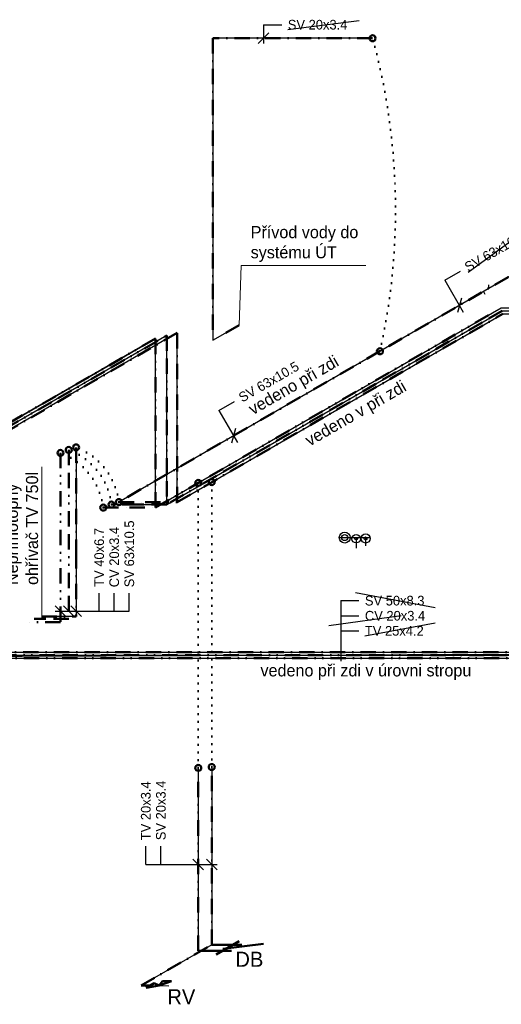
# Model space of a CAD drawing. Header units: millimetres. Extents: x -300186 to 535068, y -28581 to 763298.
# Tile 244 of 256: x -5745 to -1755, y 160502 to 168655. Entities that reach past the tile are written whole.
import ezdxf
from ezdxf.enums import TextEntityAlignment as Align

# ---------------------------------------------------------------- set-up
doc = ezdxf.new("R2010")
doc.units = ezdxf.units.MM
doc.header["$LTSCALE"] = 10
for name, pattern in [('DASHDOT', [25.4, 12.7, -6.35, 0, -6.35]), ('DIVIDE', [31.75, 12.7, -6.35, 0, -6.35, 0, -6.35]), ('DIVIDE3', [50.8, 12.7, -6.35, 12.7, -6.35, 0, -6.35, 0, -6.35]), ('DOT', [6.35, 0, -6.35])]:
    doc.linetypes.add(name, pattern=pattern)
doc.layers.add('netisk', color=30, linetype='Continuous', plot=False)
doc.layers.add('ZTI-DSP-stoupacky_stred', color=7, linetype='Continuous', plot=False)
for name, color, linetype in [('ZTI-DPS-potr_cirkulace-popis', 7, 'Continuous'), ('ZTI-DPS-potr_studena-popis', 7, 'Continuous'), ('ZTI-DSP-potr_studena-odkaz', 7, 'Continuous'), ('ZTI-DSP-potr_studena-popis', 7, 'Continuous')]:
    doc.layers.add(name, color=color, linetype=linetype)
for name, color, linetype, lineweight in [('ZTI-DSP-armatury', 7, 'Continuous', 50), ('ZTI-DSP-potr_cirkulace', 21, 'DIVIDE3', 50), ('ZTI-DSP-potr_studena', 5, 'DASHDOT', 50), ('ZTI-DSP-potr_tepla', 20, 'DIVIDE', 50), ('ZTI-DSP-rez_kanal_pomocne', 52, 'DOT', 50), ('ZTI-DSP-zar_predmety_ozn', 7, 'Continuous', 50), ('ZTI-stoupacky_voda', 7, 'Continuous', 50)]:
    doc.layers.add(name, color=color, linetype=linetype, lineweight=lineweight)
doc.styles.add('laplan', font='txt', dxfattribs={"height": 2})
doc.styles.add('laplan N', font='txt')
doc.styles.add('pivovarska', font='txt')
doc.dimstyles.new('pivovarska_100', dxfattribs={"dimscale": 100, "dimtxt": 2, "dimasz": 1.5, "dimexe": 2, "dimexo": 0, "dimgap": 1, "dimtad": 1, "dimdec": 0, "dimzin": 1, "dimtxsty": 'pivovarska', "dimblk": 'OBLIQUE', "dimcen": 2, "dimclrd": 256, "dimclre": 256, "dimclrt": 256, "dimadec": 0, "dimazin": 0, "dimtfac": 1, "dimtdec": 0, "dimtmove": 1, "dimatfit": 0, "dimfxl": 3, "dimfxlon": 1, "dimlwd": 13, "dimlwe": 13, "dimarcsym": 0})

# ---------------------------------------------------------------- blocks, each defined once
blk = doc.blocks.new('*U1487', base_point=(247824.3, 189010.6))
at = {"color": 0, "linetype": 'Continuous'}
for p, q in [((247652.2, 188955.6), (247842.7, 189065.6)), ((247779.1, 188985.6), (247604.1, 188985.6)), ((247865.7, 189035.6), (247690.7, 189035.6)), ((247707.8, 189002.1), (248044.4, 189042.5))]:
    blk.add_line(p, q, dxfattribs=at)
blk = doc.blocks.new('_OBLIQUE')
at = {"color": 0, "linetype": 'ByBlock'}
blk.add_line((-0.5, -0.5), (0.5, 0.5), dxfattribs=at)
blk = doc.blocks.new('*U1498', base_point=(254334, 190582.6))
at = {"color": 0, "linetype": 'Continuous'}
for p, q in [((254331.4, 190591.9), (254438.9, 190610.7)), ((254374, 190573.2), (254438.9, 190610.7)), ((254229, 190554.4), (254331.4, 190591.9)), ((254304, 190554.4), (254229, 190554.4)), ((254304, 190554.4), (254331.4, 190591.9)), ((254331.4, 190591.9), (254374, 190573.2))]:
    blk.add_line(p, q, dxfattribs=at)
blk = doc.blocks.new('*U1499')
at = {"color": 0, "linetype": 'Continuous', "lineweight": -2}
blk.add_circle((0, 0), 50, dxfattribs=at)
at = {"layer": 'ZTI-DSP-stoupacky_stred', "linetype": 'Continuous'}
blk.add_lwpolyline([(0, 0), (0, 0)], dxfattribs=at)
blk = doc.blocks.new('*U1500')
at = {"color": 0, "linetype": 'Continuous', "lineweight": -2}
blk.add_circle((0, 0), 50, dxfattribs=at)
at = {"layer": 'ZTI-DSP-stoupacky_stred', "linetype": 'Continuous'}
blk.add_lwpolyline([(0, 0), (0, 0)], dxfattribs=at)
blk = doc.blocks.new('*U1501')
at = {"color": 0, "linetype": 'Continuous', "lineweight": -2}
blk.add_circle((0, 0), 50, dxfattribs=at)
at = {"layer": 'ZTI-DSP-stoupacky_stred', "linetype": 'Continuous'}
blk.add_lwpolyline([(0, 0), (0, 0)], dxfattribs=at)
blk = doc.blocks.new('*U1502')
at = {"color": 0, "linetype": 'Continuous', "lineweight": -2}
blk.add_circle((0, 0), 50, dxfattribs=at)
at = {"layer": 'ZTI-DSP-stoupacky_stred', "linetype": 'Continuous'}
blk.add_lwpolyline([(0, 0), (0, 0)], dxfattribs=at)
blk = doc.blocks.new('*U1503')
at = {"color": 0, "linetype": 'Continuous', "lineweight": -2}
blk.add_circle((0, 0), 50, dxfattribs=at)
at = {"layer": 'ZTI-DSP-stoupacky_stred', "linetype": 'Continuous'}
blk.add_lwpolyline([(0, 0), (0, 0)], dxfattribs=at)
blk = doc.blocks.new('*U1504')
at = {"color": 0, "linetype": 'Continuous', "lineweight": -2}
blk.add_circle((0, 0), 50, dxfattribs=at)
at = {"layer": 'ZTI-DSP-stoupacky_stred', "linetype": 'Continuous'}
blk.add_lwpolyline([(0, 0), (0, 0)], dxfattribs=at)
blk = doc.blocks.new('*U1598')
at = {"color": 0, "linetype": 'Continuous', "lineweight": -2}
blk.add_circle((0, 0), 50, dxfattribs=at)
at = {"layer": 'ZTI-DSP-stoupacky_stred', "linetype": 'Continuous'}
blk.add_lwpolyline([(0, 0), (0, 0)], dxfattribs=at)
blk = doc.blocks.new('*U1599')
at = {"color": 0, "linetype": 'Continuous', "lineweight": -2}
blk.add_circle((0, 0), 50, dxfattribs=at)
at = {"layer": 'ZTI-DSP-stoupacky_stred', "linetype": 'Continuous'}
blk.add_lwpolyline([(0, 0), (0, 0)], dxfattribs=at)
blk = doc.blocks.new('*U1600')
at = {"color": 0, "linetype": 'Continuous', "lineweight": -2}
blk.add_circle((0, 0), 50, dxfattribs=at)
at = {"layer": 'ZTI-DSP-stoupacky_stred', "linetype": 'Continuous'}
blk.add_lwpolyline([(0, 0), (0, 0)], dxfattribs=at)
blk = doc.blocks.new('*U1601')
at = {"color": 0, "linetype": 'Continuous', "lineweight": -2}
blk.add_circle((0, 0), 50, dxfattribs=at)
at = {"layer": 'ZTI-DSP-stoupacky_stred', "linetype": 'Continuous'}
blk.add_lwpolyline([(0, 0), (0, 0)], dxfattribs=at)
blk = doc.blocks.new('*U1602')
at = {"color": 0, "linetype": 'Continuous', "lineweight": -2}
blk.add_circle((0, 0), 50, dxfattribs=at)
at = {"layer": 'ZTI-DSP-stoupacky_stred', "linetype": 'Continuous'}
blk.add_lwpolyline([(0, 0), (0, 0)], dxfattribs=at)
blk = doc.blocks.new('*U1603')
at = {"color": 0, "linetype": 'Continuous', "lineweight": -2}
blk.add_circle((0, 0), 50, dxfattribs=at)
at = {"layer": 'ZTI-DSP-stoupacky_stred', "linetype": 'Continuous'}
blk.add_lwpolyline([(0, 0), (0, 0)], dxfattribs=at)

msp = doc.modelspace()

# ---------------------------------------------------------------- linework, layer by layer
at = {"layer": 'netisk', "lineweight": -3}
for points in [[(-3523.945, 168573.254), (-2932.274, 168647.726)], [(-2821.96, 168500.574), (-4143.882, 168500.574), (-4143.882, 166000.574), (-3927.376, 166125.574)], [(-812.606, 167158.179), (-597.844, 167158.179), (-4923.32, 164660.864)], [(-1903.482, 166404.368), (-1890.982, 166382.718)], [(-1860.268, 166458.185), (-1860.268, 166433.185)], [(-4619.896, 164614.914), (-1755.263, 166268.81), (2483.038, 166268.81), (2483.038, 164793.81), (3389.594, 165317.21)], [(-4526.594, 164639.914), (-1748.564, 166243.81), (2504.737, 166243.81), (2504.737, 164768.81), (4220.991, 165759.69), (4155.991, 165759.69)], [(-4440.308, 164660.864), (-1741.866, 166218.81), (2526.436, 166218.81), (2526.436, 164743.81), (2740.193, 164867.223)], [(-4619.896, 164614.914), (-4619.896, 166014.914), (-9205.928, 163367.167), (-719.325, 163367.167)], [(9580.675, 163442.167), (-9205.928, 163367.167), (-4619.896, 166014.914)], [(-4984.607, 164639.914), (-4526.594, 164639.914), (-4526.594, 166039.914), (-9112.627, 163392.167), (2359.024, 163392.167), (2359.024, 163367.167)], [(-4440.308, 164660.864), (-4440.308, 166060.864), (-9019.325, 163417.167), (-694.325, 163417.167)], [(-5277.429, 165113.389), (-5277.429, 163713.389), (-5563.681, 163713.389)], [(-5277.429, 165113.389), (-5277.429, 163713.389)], [(-3097.66, 164366.527), (-2842.16, 164366.527)], [(-2957.66, 164366.527), (-2957.66, 164278.082)], [(-2879.66, 164366.527), (-2879.66, 164297.169)], [(-2304.299, 163784.454), (-2962.093, 163908.851)], [(-3184.726, 163638.431), (-2586.031, 163720.273)], [(-2885.379, 163554.352), (-2304.299, 163659.454)], [(-4153.882, 162466.444), (-4153.882, 160995.312), (-4739.506, 160657.202), (-4508.999, 160654.135)], [(-4265.485, 162459.746), (-4265.485, 160945.312), (-4165.485, 160945.312)]]:
    msp.add_lwpolyline(points, dxfattribs=at)
at = {"layer": 'netisk', "lineweight": -3, "elevation": 159.59}
msp.add_lwpolyline([(-2030.132, 166564.095), (-1435.287, 166997.88)], dxfattribs=at)
at = {"layer": 'netisk', "lineweight": -3}
for centre, radius in [((-3052.66, 164366.527), 45), ((-3052.66, 164366.527), 25), ((-2957.66, 164357.305), 35), ((-2957.66, 164357.305), 10), ((-2879.66, 164359.027), 37.5), ((-2879.66, 164359.027), 12.5)]:
    msp.add_circle(centre, radius, dxfattribs=at)
at = {"layer": 'ZTI-DPS-potr_cirkulace-popis', "color": 40}
for p, q in [((-3723.945, 168613.254), (-3573.945, 168613.254)), ((-5087.036, 163756.356), (-5087.036, 163906.356)), ((-3085.379, 163594.352), (-2935.379, 163594.352)), ((-4575.637, 161660.741), (-4575.637, 161810.741))]:
    msp.add_line(p, q, dxfattribs=at)
at = {"layer": 'ZTI-DPS-potr_cirkulace-popis'}
for p, q in [((-3723.945, 168613.254), (-3723.945, 168456.38)), ((-3723.945, 168613.254), (-3573.945, 168613.254)), ((-3679.751, 168544.768), (-3768.139, 168456.38)), ((-2223.337, 166498.736, 159.59), (-2093.433, 166573.736, 159.59)), ((-2223.337, 166498.736, 159.59), (-2070.15, 166233.409, 159.59)), ((-2086.335, 166349.829), (-2118.687, 166229.089)), ((-4094.442, 165418.453, 159.59), (-3964.538, 165493.453, 159.59)), ((-4094.442, 165418.453, 159.59), (-3941.256, 165153.126, 159.59)), ((-3957.44, 165269.546), (-3989.792, 165148.805)), ((-5087.036, 163756.356), (-5087.036, 163906.356)), ((-4962.036, 163756.356), (-4962.036, 163906.356)), ((-4837.036, 163756.356), (-4837.036, 163906.356)), ((-5362.822, 163712.162), (-5451.211, 163800.55)), ((-5294.521, 163712.162), (-5382.909, 163800.55)), ((-5233.235, 163712.162), (-5321.623, 163800.55)), ((-3085.379, 163844.352), (-3085.379, 163342.167)), ((-3085.379, 163844.352), (-2935.379, 163844.352)), ((-5451.211, 163756.356), (-4837.036, 163756.356)), ((-3085.379, 163719.352), (-2935.379, 163719.352)), ((-3085.379, 163594.352), (-2935.379, 163594.352)), ((-4700.637, 161660.741), (-4700.637, 161810.741)), ((-4575.637, 161660.741), (-4575.637, 161810.741)), ((-4309.679, 161704.935), (-4221.291, 161616.547)), ((-4198.077, 161704.935), (-4109.688, 161616.547)), ((-4700.637, 161660.741), (-4109.688, 161660.741))]:
    msp.add_line(p, q, dxfattribs=at)
at = {"layer": 'ZTI-DSP-potr_cirkulace'}
for points in [[(-1748.564, 166243.81), (-4526.594, 164639.914)], [(-9112.627, 163392.167), (-4526.594, 166039.914)], [(-4526.594, 166039.914), (-4526.594, 164639.914)], [(-5338.715, 165092.439), (-5338.715, 163692.439)], [(-4768.101, 164639.914), (-4984.607, 164639.914)], [(-4526.594, 164639.914), (-4768.101, 164639.914)], [(-5338.715, 163692.439), (-5624.967, 163692.439)], [(2359.024, 163392.167), (-9112.627, 163392.167)]]:
    msp.add_lwpolyline(points, dxfattribs=at)
at = {"layer": 'ZTI-DSP-potr_studena'}
for points in [[(-2821.96, 168500.574), (-4143.882, 168500.574)], [(-4143.882, 168500.574), (-4143.882, 166000.574)], [(-597.844, 167158.179), (-2760.582, 165909.521)], [(-4440.308, 164660.864), (-1741.866, 166218.81)], [(-3927.376, 166125.574), (-4143.882, 166000.574)], [(-4440.308, 166060.864), (-9019.325, 163417.167)], [(-4440.308, 164660.864), (-4440.308, 166060.864)], [(-2760.582, 165909.521), (-4923.32, 164660.864)], [(-5277.429, 165113.389), (-5277.429, 164238.93)], [(-4923.32, 164660.864), (-4706.814, 164660.864)], [(-4706.814, 164660.864), (-4440.308, 164660.864)], [(-5277.429, 164238.93), (-5277.429, 163713.389)], [(-5563.681, 163713.389), (-5277.429, 163713.389)], [(-5357.017, 163701.353), (-5357.017, 163701.353)], [(-9019.325, 163417.167), (-694.325, 163417.167)], [(-4153.882, 160995.312), (-4153.882, 162466.444)], [(-4739.506, 160657.202), (-4153.882, 160995.312)], [(-4153.882, 160995.312), (-4078.882, 160995.312)], [(-4739.506, 160657.202), (-4664.506, 160657.202)]]:
    msp.add_lwpolyline(points, dxfattribs=at)
at = {"layer": 'ZTI-DSP-potr_tepla'}
for points in [[(-4172.247, 164873.364), (-1755.263, 166268.81)], [(-4619.896, 166014.914), (-9205.928, 163367.167)], [(-4619.896, 164614.914), (-4619.896, 166014.914)], [(-5407.017, 165067.439), (-5407.017, 163667.439)], [(-4619.896, 164614.914), (-4172.247, 164873.364)], [(-5052.908, 164614.914), (-4836.402, 164614.914)], [(-4836.402, 164614.914), (-4619.896, 164614.914)], [(-5407.017, 163667.439), (-5693.268, 163667.439)], [(-9205.928, 163367.167), (2359.024, 163367.167)], [(-4265.485, 160945.312), (-4265.485, 162459.746)], [(-4265.485, 160945.312), (-4165.485, 160945.312)]]:
    msp.add_lwpolyline(points, dxfattribs=at)
at = {"layer": 'ZTI-DSP-rez_kanal_pomocne'}
for points in [[(-2821.96, 168500.574, -0.12212818), (-2760.582, 165909.521)], [(-5338.715, 165092.439, -0.27854051), (-4984.607, 164639.914)], [(-5277.429, 165113.389, -0.27854051), (-4923.32, 164660.864)], [(-5407.017, 165067.439, -0.27854051), (-5052.908, 164614.914)]]:
    msp.add_lwpolyline(points, format="xyb", dxfattribs=at)
for points in [[(-4265.485, 162459.746), (-4265.485, 164819.533)], [(-4153.882, 162466.444), (-4153.882, 164826.232)]]:
    msp.add_lwpolyline(points, dxfattribs=at)

# ---------------------------------------------------------------- block references
at = {"layer": 'ZTI-DSP-armatury'}
msp.add_blockref('*U1487', (-3945.368, 160970.312), dxfattribs=at)
at = {"layer": 'ZTI-DSP-armatury', "rotation": 180}
msp.add_blockref('*U1498', (-4592.018, 160666.577), dxfattribs=at)
at = {"layer": 'ZTI-stoupacky_voda', "xscale": 0.5, "yscale": 0.5, "zscale": 0.5, "rotation": 179.9999999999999}
for name, p in [('*U1500', (-2821.96, 168500.574)), ('*U1499', (-2760.582, 165909.521)), ('*U1603', (-5407.017, 165067.439)), ('*U1601', (-5338.715, 165092.439)), ('*U1599', (-5277.429, 165113.389)), ('*U1501', (-4153.882, 164826.232)), ('*U1502', (-4265.485, 164819.533)), ('*U1598', (-4923.32, 164660.864)), ('*U1602', (-5052.908, 164614.914)), ('*U1600', (-4984.607, 164639.914)), ('*U1504', (-4265.485, 162459.746)), ('*U1503', (-4153.882, 162466.444))]:
    msp.add_blockref(name, p, dxfattribs=at)

# ---------------------------------------------------------------- texts
at = {"layer": 'ZTI-DPS-potr_studena-popis', "style": 'laplan'}
for s, p in [('SV 20x3.4', (-3523.945, 168613.254)), ('SV 50x8.3', (-2885.379, 163844.352)), ('CV 20x3.4', (-2885.379, 163719.352)), ('TV 25x4.2', (-2885.379, 163594.352))]:
    msp.add_text(s, height=80, dxfattribs=at).set_placement(p, align=Align.MIDDLE_LEFT)
for s, rotation, p in [('SV 63x10.5', 30, (-2050.132, 166598.736, 159.59)), ('SV 63x10.5', 30, (-3921.237, 165518.453, 159.59)), ('SV 63x10.5', 90, (-4837.036, 163955.328)), ('TV 40x6.7', 90, (-5087.036, 163958.757)), ('CV 20x3.4', 90, (-4962.036, 163955.328)), ('TV 20x3.4', 90, (-4700.637, 161860.741)), ('SV 20x3.4', 90, (-4575.637, 161860.741))]:
    msp.add_text(s, height=80, rotation=rotation, dxfattribs=at).set_placement(p, align=Align.MIDDLE_LEFT)
at = {"layer": 'ZTI-DPS-potr_studena-popis', "color": 0, "style": 'laplan'}
for s, p in [('vedeno při zdi', (-3837.961, 165422.092)), ('vedeno v při zdi', (-3368.624, 165162.949))]:
    msp.add_text(s, height=100, rotation=30, dxfattribs=at).set_placement(p, align=Align.MIDDLE_LEFT)
msp.add_text('vedeno při zdi v úrovni stropu', height=100, dxfattribs=at).set_placement((-3750.311, 163267.167), align=Align.MIDDLE_LEFT)
at = {"layer": 'ZTI-DSP-potr_studena-popis', "insert": (-3831.594, 166648.802), "char_height": 100, "width": 1076.63637, "attachment_point": 7, "style": 'laplan N'}
msp.add_mtext('Přívod vody do systému ÚT', dxfattribs=at)
at = {"layer": 'ZTI-DSP-potr_studena-popis', "insert": (-5591.342, 163973.858), "char_height": 100, "width": 1076.63637, "attachment_point": 7, "rotation": 90, "style": 'laplan N'}
msp.add_mtext('Nepřímotopný ohřívač TV 750l', dxfattribs=at)
at = {"layer": 'ZTI-DSP-zar_predmety_ozn', "style": 'laplan N'}
for s, p in [('DB', (-3842.545, 160874.91)), ('RV', (-4405.822, 160564.577))]:
    msp.add_text(s, height=125, dxfattribs=at).set_placement(p, align=Align.MIDDLE_CENTER)

# ---------------------------------------------------------------- leaders
at = {"layer": 'ZTI-DSP-potr_studena-odkaz', "annotation_type": 0, "has_hookline": 1, "hookline_direction": 0, "text_width": 952.714}
msp.add_leader([(-3927.376, 166125.574), (-3911.594, 166618.802), (-3861.594, 166618.802)], dimstyle='pivovarska_100', override={"dimscale": 50, "dimasz": 1, "dimgap": 0.6, "dimldrblk": 'None'}, dxfattribs=at)
at = {"layer": 'ZTI-DSP-potr_studena-odkaz', "annotation_type": 0, "has_hookline": 1, "hookline_direction": 0, "text_width": 978.286, "horizontal_direction": (0, 1, 0)}
msp.add_leader([(-5561.342, 163692.439), (-5561.342, 163943.858)], dimstyle='pivovarska_100', override={"dimscale": 50, "dimasz": 1, "dimgap": 0.6, "dimldrblk": 'None'}, dxfattribs=at)

doc.saveas('drawing.dxf')
